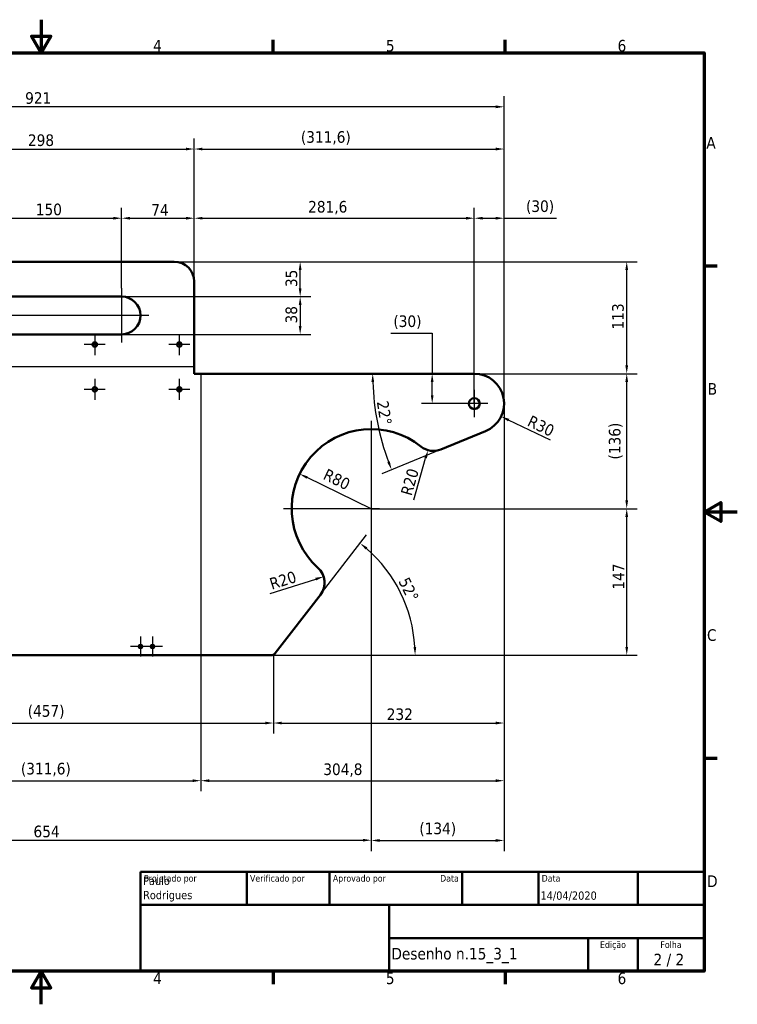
# Model space of a CAD drawing. Header units: millimetres. Extents: x 0 to 1400, y 0 to 990.
# Tile 2 of 2: x 678 to 1400, y 0 to 990. Entities that reach past the tile are written whole.
import ezdxf
from ezdxf.enums import TextEntityAlignment as Align

# ---------------------------------------------------------------- set-up
doc = ezdxf.new("R2010")
doc.units = ezdxf.units.MM
doc.header["$LTSCALE"] = 3.333333
for name, color, linetype, lineweight in [('Borda (ISO)', 7, 'Continuous', 70), ('Dimensão (ISO)', 7, 'Continuous', 25), ('Linha de centro curva (ISO)', 7, 'Continuous', 25), ('Marca de centro (ISO)', 7, 'Continuous', 25), ('Título (ISO)', 7, 'Continuous', 50), ('Visível (ISO)', 7, 'Continuous', 50)]:
    doc.layers.add(name, color=color, linetype=linetype, lineweight=lineweight)
doc.styles.add('Estilo de texto13', font='tahoma.ttf')
doc.styles.add('Estilo de texto14', font='tahoma.ttf')
doc.styles.add('Texto da nota (ISO)', font='tahoma.ttf')
doc.dimstyles.new('Padrão (ISO)', dxfattribs={"dimscale": 3.333333, "dimtxt": 3.5, "dimasz": 2.5, "dimexe": 3.175, "dimexo": 0, "dimgap": 0.762, "dimtad": 1, "dimrnd": 1e-08, "dimzin": 0, "dimtxsty": 'Texto da nota (ISO)', "dimcen": 0.09, "dimdle": 10, "dimclrd": 256, "dimclre": 256, "dimclrt": 256, "dimazin": 0, "dimtfac": 1.001486, "dimtmove": 0, "dimatfit": 3, "dimfxl": 1, "dimtolj": 1, "dimtzin": 0, "dimlwd": -1, "dimlwe": -1, "dimarcsym": 0})

# ---------------------------------------------------------------- blocks, each defined once
blk = doc.blocks.new('Bordas Borda padrão')
at = {"layer": 'Borda (ISO)'}
for p, q in [((280, 287), (280, 290.9)), ((350, 287), (350, 290.9)), ((410, 222.75), (413.9, 222.75)), ((410, 74.25), (413.9, 74.25)), ((280, 10), (280, 6.1)), ((350, 10), (350, 6.1))]:
    blk.add_line(p, q, dxfattribs=at)
at = {"layer": 'Borda (ISO)', "flags": 128}
for points in [[(210, 297), (210, 287), (207.11, 292), (212.89, 292), (210, 287)], [(10, 10), (10, 287), (410, 287), (410, 10), (10, 10)], [(420, 148.5), (410, 148.5), (415, 151.39), (415, 145.61), (410, 148.5)], [(210, 0), (210, 10), (207.11, 5), (212.89, 5), (210, 10)]]:
    blk.add_lwpolyline(points, dxfattribs=at)
at = {"layer": 'Borda (ISO)', "char_height": 3.5, "attachment_point": 7, "style": 'Texto da nota (ISO)'}
for s, insert in [('4', (243.78, 287.4)), ('5', (313.98, 287.33)), ('6', (383.88, 287.33)), ('A', (410.66, 258.13)), ('B', (411.08, 183.88)), ('C', (410.86, 109.56)), ('D', (410.87, 35.38)), ('4', (243.78, 6.1)), ('5', (313.98, 6.03)), ('6', (383.88, 6.03))]:
    blk.add_mtext(s, dxfattribs=dict(at, insert=insert))
blk = doc.blocks.new('Blocos de títulos ISO')
at = {"layer": 'Título (ISO)'}
for p, q in [((270.07, 130), (100.07, 130)), ((100.07, 130), (100.07, 100)), ((132.07, 120), (132.07, 130)), ((157.07, 120), (157.07, 130)), ((197.07, 120), (197.07, 130)), ((220.07, 120), (220.07, 130)), ((250.07, 120), (250.07, 130)), ((270.07, 100), (270.07, 130)), ((100.07, 120), (270.07, 120)), ((175.07, 120), (175.07, 100)), ((270.07, 110), (175.07, 110)), ((235.07, 100), (235.07, 110)), ((250.07, 100), (250.07, 110)), ((100.07, 100), (270.07, 100))]:
    blk.add_line(p, q, dxfattribs=at)
at = {"layer": 'Título (ISO)', "style": 'Estilo de texto14'}
for s, p in [('Projetado por', (101.07, 129)), ('Verificado por', (133.07, 129)), ('Aprovado por', (158.07, 129)), ('Data', (221.07, 129))]:
    blk.add_text(s, height=2, dxfattribs=at).set_placement(p, align=Align.TOP_LEFT)
blk.add_text('Data', height=2, dxfattribs=at).set_placement((196.07, 129), align=Align.TOP_RIGHT)
for s, p in [('Edição', (242.57, 109)), ('Folha', (260.07, 109))]:
    blk.add_text(s, height=2, dxfattribs=at).set_placement(p, align=Align.TOP_CENTER)
at = {"layer": 'Título (ISO)', "style": 'Texto da nota (ISO)'}
blk.add_text('2 / 2 ', height=3.5, dxfattribs=at).set_placement((260.07, 103.5), align=Align.MIDDLE_CENTER)
at = {"layer": 'Título (ISO)'}
for tag, p, height, style in [('AUTOR_001', (100.82, 125.99), 2.5, 'Estilo de texto13'), ('DATA_DE_CRIAÇÃO_001', (220.69, 121.54), 2.5, 'Estilo de texto13'), ('AUTOR_002', (100.82, 121.71), 2.5, 'Estilo de texto13'), ('NÚMERO_DA_PEÇA_001', (175.72, 103.52), 3.5, 'Texto da nota (ISO)')]:
    blk.add_attdef(tag, p, '', height=height, dxfattribs=dict(at, style=style))
at = {"layer": 'Título (ISO)', "style": 'Estilo de texto13'}
blk.add_attdef('DATA_DE_APROVAÇÃO_DA_ENG.', text='', height=2.5, dxfattribs=at).set_placement((196.07, 121), align=Align.BOTTOM_RIGHT)
for tag, p in [('VERIFICADO_POR', (133.07, 121)), ('APROVADO_POR_ENG.', (158.07, 121))]:
    blk.add_attdef(tag, text='', height=2.5, dxfattribs=at).set_placement(p, align=Align.BOTTOM_LEFT)
at = {"layer": 'Título (ISO)', "style": 'Texto da nota (ISO)'}
for tag, p in [('TÍTULO', (222.57, 115)), ('EMPRESA', (137.41, 109.96)), ('NÚMERO_DE_REVISÃO', (242.57, 103.5))]:
    blk.add_attdef(tag, text='', height=3.5, dxfattribs=at).set_placement(p, align=Align.MIDDLE_CENTER)
blk = doc.blocks.new('*D5')
at = {"layer": 'Defpoints', "color": 0, "transparency": 16777216}
for p in [(244.34, 902.41), (244.34, 604.05), (1165.48, 604.05)]:
    blk.add_point(p, dxfattribs=at)
at = {"layer": 'Dimensão (ISO)', "transparency": 16777216}
for p, q in [((244.34, 604.05), (244.34, 913)), ((1165.48, 604.05), (1165.48, 913)), ((1157.15, 902.41), (252.67, 902.41))]:
    blk.add_line(p, q, dxfattribs=at)
for points in [[(252.67, 903.8), (252.67, 901.02), (244.34, 902.41)], [(1157.15, 903.8), (1157.15, 901.02), (1165.48, 902.41)]]:
    blk.add_solid(points, dxfattribs=at)
at = {"layer": 'Dimensão (ISO)', "transparency": 16777216, "insert": (683.93, 917.09), "char_height": 11.667, "attachment_point": 1, "style": 'Texto da nota (ISO)'}
blk.add_mtext('\\A1;921', dxfattribs=at)
blk = doc.blocks.new('*D7')
at = {"layer": 'Defpoints', "color": 0, "transparency": 16777216}
for p in [(853.91, 859.95), (555.91, 726.62), (853.91, 726.62)]:
    blk.add_point(p, dxfattribs=at)
at = {"layer": 'Dimensão (ISO)', "transparency": 16777216}
for p, q in [((555.91, 726.62), (555.91, 870.54)), ((853.91, 726.62), (853.91, 870.54)), ((564.24, 859.95), (845.58, 859.95))]:
    blk.add_line(p, q, dxfattribs=at)
for points in [[(564.24, 861.34), (564.24, 858.56), (555.91, 859.95)], [(845.58, 861.34), (845.58, 858.56), (853.91, 859.95)]]:
    blk.add_solid(points, dxfattribs=at)
at = {"layer": 'Dimensão (ISO)', "transparency": 16777216, "insert": (686.72, 874.69), "char_height": 11.667, "attachment_point": 1, "style": 'Texto da nota (ISO)'}
blk.add_mtext('\\A1;298', dxfattribs=at)
blk = doc.blocks.new('*D8')
at = {"layer": 'Defpoints', "color": 0, "transparency": 16777216}
for p in [(1135.48, 790.38), (853.91, 726.62), (1135.48, 604.05)]:
    blk.add_point(p, dxfattribs=at)
at = {"layer": 'Dimensão (ISO)', "transparency": 16777216}
for p, q in [((853.91, 726.62), (853.91, 800.96)), ((1135.48, 604.05), (1135.48, 800.96)), ((862.24, 790.38), (1127.15, 790.38))]:
    blk.add_line(p, q, dxfattribs=at)
for points in [[(862.24, 791.77), (862.24, 788.99), (853.91, 790.38)], [(1127.15, 791.77), (1127.15, 788.99), (1135.48, 790.38)]]:
    blk.add_solid(points, dxfattribs=at)
at = {"layer": 'Dimensão (ISO)', "transparency": 16777216, "insert": (968.47, 807.75), "char_height": 11.667, "attachment_point": 1, "style": 'Texto da nota (ISO)'}
blk.add_mtext('\\A1;281,6', dxfattribs=at)
blk = doc.blocks.new('*D10')
at = {"layer": 'Defpoints', "color": 0, "transparency": 16777216}
for p in [(1165.48, 859.95), (853.91, 726.62), (1165.48, 604.05)]:
    blk.add_point(p, dxfattribs=at)
at = {"layer": 'Dimensão (ISO)', "transparency": 16777216}
for p, q in [((853.91, 726.62), (853.91, 870.54)), ((1165.48, 604.05), (1165.48, 870.54)), ((862.24, 859.95), (1157.15, 859.95))]:
    blk.add_line(p, q, dxfattribs=at)
for points in [[(862.24, 861.34), (862.24, 858.56), (853.91, 859.95)], [(1157.15, 861.34), (1157.15, 858.56), (1165.48, 859.95)]]:
    blk.add_solid(points, dxfattribs=at)
at = {"layer": 'Dimensão (ISO)', "transparency": 16777216, "insert": (961.18, 877.91), "char_height": 11.6667, "attachment_point": 1, "style": 'Texto da nota (ISO)'}
blk.add_mtext('\\A1;(311,6)', dxfattribs=at)
blk = doc.blocks.new('*D11')
at = {"layer": 'Defpoints', "color": 0, "transparency": 16777216}
for p in [(476.21, 351.56), (933.61, 351.56), (933.61, 282.83)]:
    blk.add_point(p, dxfattribs=at)
at = {"layer": 'Dimensão (ISO)', "transparency": 16777216}
for p, q in [((476.21, 351.56), (476.21, 272.25)), ((933.61, 351.56), (933.61, 272.25)), ((484.54, 282.83), (925.28, 282.83))]:
    blk.add_line(p, q, dxfattribs=at)
for points in [[(484.54, 284.22), (484.54, 281.44), (476.21, 282.83)], [(925.28, 284.22), (925.28, 281.44), (933.61, 282.83)]]:
    blk.add_solid(points, dxfattribs=at)
at = {"layer": 'Dimensão (ISO)', "transparency": 16777216, "insert": (686.47, 300.79), "char_height": 11.667, "attachment_point": 1, "style": 'Texto da nota (ISO)'}
blk.add_mtext('\\A1;(457)', dxfattribs=at)
blk = doc.blocks.new('*D12')
at = {"layer": 'Defpoints', "color": 0, "transparency": 16777216}
for p in [(1069.5, 393.65), (933.86, 351.05), (933.89, 351.05), (935.36, 352.99)]:
    blk.add_point(p, dxfattribs=at)
at = {"layer": 'Dimensão (ISO)', "transparency": 16777216}
for p, q in [((935.36, 352.99), (1027.26, 471.92)), ((933.89, 351.05), (1086.61, 351.05))]:
    blk.add_line(p, q, dxfattribs=at)
blk.add_arc((933.86, 351.05), 142.17, 3.35895, 48.94874, dxfattribs=at)
for points in [[(1026.35, 457.19), (1028.11, 459.33), (1020.79, 463.55)], [(1077.17, 359.42), (1074.4, 359.34), (1076.03, 351.05)]]:
    blk.add_solid(points, dxfattribs=at)
at = {"layer": 'Dimensão (ISO)', "transparency": 16777216, "insert": (1069.52, 430.65), "char_height": 11.667, "attachment_point": 1, "rotation": 296.15384, "style": 'Texto da nota (ISO)'}
blk.add_mtext('\\A1;52°', dxfattribs=at)
blk = doc.blocks.new('*D14')
at = {"layer": 'Defpoints', "color": 0, "transparency": 16777216}
for p in [(1135.48, 634.05), (1287.64, 634.05), (1041.86, 568.78), (1102.01, 557.89)]:
    blk.add_point(p, dxfattribs=at)
at = {"layer": 'Dimensão (ISO)', "transparency": 16777216}
blk.add_line((1102.01, 557.89), (1042.59, 533.51), dxfattribs=at)
blk.add_arc((1287.64, 634.05), 254.29, 181.87772, 200.42996, dxfattribs=at)
for points in [[(1032.09, 625.69), (1034.87, 625.74), (1033.35, 634.05)], [(1050.63, 545.79), (1048.05, 544.78), (1052.38, 537.53)]]:
    blk.add_solid(points, dxfattribs=at)
at = {"layer": 'Dimensão (ISO)', "transparency": 16777216, "insert": (1048.97, 607.61), "char_height": 11.667, "attachment_point": 1, "rotation": 279.11738, "style": 'Texto da nota (ISO)'}
blk.add_mtext('\\A1;22°', dxfattribs=at)
blk = doc.blocks.new('*D16')
at = {"layer": 'Defpoints', "color": 0, "transparency": 16777216}
for p in [(377.9, 489.99), (1031.92, 489.99), (1031.92, 164.99)]:
    blk.add_point(p, dxfattribs=at)
at = {"layer": 'Dimensão (ISO)', "transparency": 16777216}
for p, q in [((377.9, 489.99), (377.9, 154.41)), ((1031.92, 489.99), (1031.92, 154.41)), ((386.23, 164.99), (1023.59, 164.99))]:
    blk.add_line(p, q, dxfattribs=at)
for points in [[(386.23, 166.38), (386.23, 163.61), (377.9, 164.99)], [(1023.59, 166.38), (1023.59, 163.61), (1031.92, 164.99)]]:
    blk.add_solid(points, dxfattribs=at)
at = {"layer": 'Dimensão (ISO)', "transparency": 16777216, "insert": (692.3, 179.66), "char_height": 11.667, "attachment_point": 1, "style": 'Texto da nota (ISO)'}
blk.add_mtext('\\A1;654', dxfattribs=at)
blk = doc.blocks.new('*D18')
at = {"layer": 'Defpoints', "color": 0, "transparency": 16777216}
for p in [(1165.48, 604.05), (1031.92, 489.99), (1165.48, 164.73)]:
    blk.add_point(p, dxfattribs=at)
at = {"layer": 'Dimensão (ISO)', "transparency": 16777216}
for p, q in [((1165.48, 604.05), (1165.48, 154.14)), ((1031.92, 489.99), (1031.92, 154.14)), ((1040.25, 164.73), (1157.15, 164.73))]:
    blk.add_line(p, q, dxfattribs=at)
for points in [[(1040.25, 166.11), (1040.25, 163.34), (1031.92, 164.73)], [(1157.15, 166.11), (1157.15, 163.34), (1165.48, 164.73)]]:
    blk.add_solid(points, dxfattribs=at)
at = {"layer": 'Dimensão (ISO)', "transparency": 16777216, "insert": (1080.26, 182.69), "char_height": 11.667, "attachment_point": 1, "style": 'Texto da nota (ISO)'}
blk.add_mtext('\\A1;(134)', dxfattribs=at)
blk = doc.blocks.new('*D19')
at = {"layer": 'Defpoints', "color": 0, "transparency": 16777216}
for p in [(1040.25, 498.33), (1288.81, 498.33), (931.41, 351.05)]:
    blk.add_point(p, dxfattribs=at)
at = {"layer": 'Dimensão (ISO)', "transparency": 16777216}
for p, q in [((1040.25, 498.33), (1299.4, 498.33)), ((1288.81, 359.38), (1288.81, 489.99)), ((931.41, 351.05), (1299.4, 351.05))]:
    blk.add_line(p, q, dxfattribs=at)
for points in [[(1287.43, 489.99), (1290.2, 489.99), (1288.81, 498.33)], [(1287.43, 359.38), (1290.2, 359.38), (1288.81, 351.05)]]:
    blk.add_solid(points, dxfattribs=at)
at = {"layer": 'Dimensão (ISO)', "transparency": 16777216, "insert": (1274.57, 416.94), "char_height": 11.667, "attachment_point": 1, "rotation": 90, "style": 'Texto da nota (ISO)'}
blk.add_mtext('\\A1;147', dxfattribs=at)
blk = doc.blocks.new('*D21')
at = {"layer": 'Defpoints', "color": 0, "transparency": 16777216}
for p in [(959.96, 533.28), (1031.92, 498.33)]:
    blk.add_point(p, dxfattribs=at)
at = {"layer": 'Dimensão (ISO)', "transparency": 16777216}
blk.add_line((1031.92, 498.33), (967.45, 529.64), dxfattribs=at)
blk.add_solid([(968.06, 530.89), (966.85, 528.39), (959.96, 533.28)], dxfattribs=at)
at = {"layer": 'Dimensão (ISO)', "transparency": 16777216, "insert": (987.66, 539.03), "char_height": 11.667, "attachment_point": 1, "rotation": 334.09354, "style": 'Texto da nota (ISO)'}
blk.add_mtext('\\A1;R80', dxfattribs=at)
blk = doc.blocks.new('*D24')
at = {"layer": 'Defpoints', "color": 0, "transparency": 16777216}
for p in [(780.91, 790.38), (630.19, 719.95), (780.91, 719.95)]:
    blk.add_point(p, dxfattribs=at)
at = {"layer": 'Dimensão (ISO)', "transparency": 16777216}
for p, q in [((630.19, 719.95), (630.19, 800.96)), ((780.91, 719.95), (780.91, 800.96)), ((638.52, 790.38), (772.58, 790.38))]:
    blk.add_line(p, q, dxfattribs=at)
for points in [[(638.52, 791.77), (638.52, 788.99), (630.19, 790.38)], [(772.58, 791.77), (772.58, 788.99), (780.91, 790.38)]]:
    blk.add_solid(points, dxfattribs=at)
at = {"layer": 'Dimensão (ISO)', "transparency": 16777216, "insert": (690.23, 805.06), "char_height": 11.6667, "attachment_point": 1, "style": 'Texto da nota (ISO)'}
blk.add_mtext('\\A1; \\fTahoma|b0|i0;\\H11.6667;150', dxfattribs=at)
blk = doc.blocks.new('*D25')
at = {"layer": 'Defpoints', "color": 0, "transparency": 16777216}
for p in [(853.91, 790.38), (853.91, 726.62), (780.91, 719.95)]:
    blk.add_point(p, dxfattribs=at)
at = {"layer": 'Dimensão (ISO)', "transparency": 16777216}
for p, q in [((780.91, 719.95), (780.91, 800.96)), ((853.91, 726.62), (853.91, 800.96)), ((789.24, 790.38), (845.58, 790.38))]:
    blk.add_line(p, q, dxfattribs=at)
for points in [[(789.24, 791.77), (789.24, 788.99), (780.91, 790.38)], [(845.58, 791.77), (845.58, 788.99), (853.91, 790.38)]]:
    blk.add_solid(points, dxfattribs=at)
at = {"layer": 'Dimensão (ISO)', "transparency": 16777216, "insert": (806.34, 804.58), "char_height": 11.6667, "attachment_point": 1, "style": 'Texto da nota (ISO)'}
blk.add_mtext('\\A1; \\fTahoma|b0|i0;\\H11.6667;74', dxfattribs=at)
blk = doc.blocks.new('*D26')
at = {"layer": 'Defpoints', "color": 0, "transparency": 16777216}
for p in [(833.91, 746.62), (1288.81, 746.62), (1135.48, 634.05)]:
    blk.add_point(p, dxfattribs=at)
at = {"layer": 'Dimensão (ISO)', "transparency": 16777216}
for p, q in [((833.91, 746.62), (1299.4, 746.62)), ((1288.81, 642.38), (1288.81, 738.29)), ((1135.48, 634.05), (1299.4, 634.05))]:
    blk.add_line(p, q, dxfattribs=at)
for points in [[(1287.43, 738.29), (1290.2, 738.29), (1288.81, 746.62)], [(1287.43, 642.38), (1290.2, 642.38), (1288.81, 634.05)]]:
    blk.add_solid(points, dxfattribs=at)
at = {"layer": 'Dimensão (ISO)', "transparency": 16777216, "insert": (1274.12, 678.53), "char_height": 11.667, "attachment_point": 1, "rotation": 90, "style": 'Texto da nota (ISO)'}
blk.add_mtext('\\A1;113', dxfattribs=at)
blk = doc.blocks.new('*D27')
at = {"layer": 'Defpoints', "color": 0, "transparency": 16777216}
for p in [(833.91, 746.62), (960.45, 746.62), (780.91, 711.62)]:
    blk.add_point(p, dxfattribs=at)
at = {"layer": 'Dimensão (ISO)', "transparency": 16777216}
for p, q in [((833.91, 746.62), (971.03, 746.62)), ((960.45, 719.95), (960.45, 738.29)), ((780.91, 711.62), (971.03, 711.62))]:
    blk.add_line(p, q, dxfattribs=at)
for points in [[(959.06, 738.29), (961.83, 738.29), (960.45, 746.62)], [(959.06, 719.95), (961.83, 719.95), (960.45, 711.62)]]:
    blk.add_solid(points, dxfattribs=at)
at = {"layer": 'Dimensão (ISO)', "transparency": 16777216, "insert": (945.75, 721.16), "char_height": 11.667, "attachment_point": 1, "rotation": 90, "style": 'Texto da nota (ISO)'}
blk.add_mtext('\\A1;35', dxfattribs=at)
blk = doc.blocks.new('*D28')
at = {"layer": 'Defpoints', "color": 0, "transparency": 16777216}
for p in [(780.91, 711.62), (780.91, 673.62), (960.45, 673.62)]:
    blk.add_point(p, dxfattribs=at)
at = {"layer": 'Dimensão (ISO)', "transparency": 16777216}
for p, q in [((780.91, 711.62), (971.03, 711.62)), ((960.45, 703.29), (960.45, 681.95)), ((780.91, 673.62), (971.03, 673.62))]:
    blk.add_line(p, q, dxfattribs=at)
for points in [[(959.06, 703.29), (961.83, 703.29), (960.45, 711.62)], [(959.06, 681.95), (961.83, 681.95), (960.45, 673.62)]]:
    blk.add_solid(points, dxfattribs=at)
at = {"layer": 'Dimensão (ISO)', "transparency": 16777216, "insert": (945.71, 684.53), "char_height": 11.667, "attachment_point": 1, "rotation": 90, "style": 'Texto da nota (ISO)'}
blk.add_mtext('\\A1;38', dxfattribs=at)
blk = doc.blocks.new('*D29')
at = {"layer": 'Defpoints', "color": 0, "transparency": 16777216}
for p in [(1135.48, 790.38), (1135.48, 617.88), (1165.48, 604.05)]:
    blk.add_point(p, dxfattribs=at)
at = {"layer": 'Dimensão (ISO)', "transparency": 16777216}
for p, q in [((1135.48, 617.88), (1135.48, 800.96)), ((1165.48, 604.05), (1165.48, 800.96)), ((1143.81, 790.38), (1157.15, 790.38)), ((1165.48, 790.38), (1218.2, 790.38))]:
    blk.add_line(p, q, dxfattribs=at)
for points in [[(1143.81, 791.77), (1143.81, 788.99), (1135.48, 790.38)], [(1157.15, 791.77), (1157.15, 788.99), (1165.48, 790.38)]]:
    blk.add_solid(points, dxfattribs=at)
at = {"layer": 'Dimensão (ISO)', "transparency": 16777216, "insert": (1187.54, 808.34), "char_height": 11.667, "attachment_point": 1, "style": 'Texto da nota (ISO)'}
blk.add_mtext('\\A1;(30)', dxfattribs=at)
blk = doc.blocks.new('*D35')
at = {"layer": 'Defpoints', "color": 0, "transparency": 16777216}
for p in [(549.12, 351.05), (860.7, 351.05), (860.7, 224.84)]:
    blk.add_point(p, dxfattribs=at)
at = {"layer": 'Dimensão (ISO)', "transparency": 16777216}
for p, q in [((549.12, 351.05), (549.12, 214.26)), ((860.7, 351.05), (860.7, 214.26)), ((557.46, 224.84), (852.36, 224.84))]:
    blk.add_line(p, q, dxfattribs=at)
for points in [[(557.46, 226.23), (557.46, 223.45), (549.12, 224.84)], [(852.36, 226.23), (852.36, 223.45), (860.7, 224.84)]]:
    blk.add_solid(points, dxfattribs=at)
at = {"layer": 'Dimensão (ISO)', "transparency": 16777216, "insert": (679.66, 242.8), "char_height": 11.6667, "attachment_point": 1, "style": 'Texto da nota (ISO)'}
blk.add_mtext('\\A1;(311,6)', dxfattribs=at)
blk = doc.blocks.new('*D36')
at = {"layer": 'Defpoints', "color": 0, "transparency": 16777216}
for p in [(1165.48, 604.05), (860.7, 351.05), (1165.48, 224.84)]:
    blk.add_point(p, dxfattribs=at)
at = {"layer": 'Dimensão (ISO)', "transparency": 16777216}
for p, q in [((1165.48, 604.05), (1165.48, 214.26)), ((860.7, 351.05), (860.7, 214.26)), ((869.03, 224.84), (1157.15, 224.84))]:
    blk.add_line(p, q, dxfattribs=at)
for points in [[(869.03, 226.23), (869.03, 223.45), (860.7, 224.84)], [(1157.15, 226.23), (1157.15, 223.45), (1165.48, 224.84)]]:
    blk.add_solid(points, dxfattribs=at)
at = {"layer": 'Dimensão (ISO)', "transparency": 16777216, "insert": (983.7, 242.21), "char_height": 11.667, "attachment_point": 1, "style": 'Texto da nota (ISO)'}
blk.add_mtext('\\A1;304,8', dxfattribs=at)
blk = doc.blocks.new('*D37')
at = {"layer": 'Defpoints', "color": 0, "transparency": 16777216}
for p in [(1165.48, 604.05), (933.61, 351.56), (1165.48, 282.83)]:
    blk.add_point(p, dxfattribs=at)
at = {"layer": 'Dimensão (ISO)', "transparency": 16777216}
for p, q in [((1165.48, 604.05), (1165.48, 272.25)), ((933.61, 351.56), (933.61, 272.25)), ((941.94, 282.83), (1157.15, 282.83))]:
    blk.add_line(p, q, dxfattribs=at)
for points in [[(941.94, 284.22), (941.94, 281.44), (933.61, 282.83)], [(1157.15, 284.22), (1157.15, 281.44), (1165.48, 282.83)]]:
    blk.add_solid(points, dxfattribs=at)
at = {"layer": 'Dimensão (ISO)', "transparency": 16777216, "insert": (1047.5, 297.52), "char_height": 11.667, "attachment_point": 1, "style": 'Texto da nota (ISO)'}
blk.add_mtext('\\A1;232', dxfattribs=at)
blk = doc.blocks.new('*D39')
at = {"layer": 'Defpoints', "color": 0, "transparency": 16777216}
for p in [(1135.48, 634.05), (1288.81, 634.05), (1031.92, 498.33)]:
    blk.add_point(p, dxfattribs=at)
at = {"layer": 'Dimensão (ISO)', "transparency": 16777216}
for p, q in [((1135.48, 634.05), (1299.4, 634.05)), ((1288.81, 506.66), (1288.81, 625.72)), ((1031.92, 498.33), (1299.4, 498.33))]:
    blk.add_line(p, q, dxfattribs=at)
for points in [[(1287.43, 625.72), (1290.2, 625.72), (1288.81, 634.05)], [(1287.43, 506.66), (1290.2, 506.66), (1288.81, 498.33)]]:
    blk.add_solid(points, dxfattribs=at)
at = {"layer": 'Dimensão (ISO)', "transparency": 16777216, "insert": (1270.86, 547.75), "char_height": 11.667, "attachment_point": 1, "rotation": 90, "style": 'Texto da nota (ISO)'}
blk.add_mtext('\\A1;(136)', dxfattribs=at)
blk = doc.blocks.new('*D41')
at = {"layer": 'Defpoints', "color": 0, "transparency": 16777216}
for p in [(1135.48, 604.05), (1162.52, 591.05)]:
    blk.add_point(p, dxfattribs=at)
at = {"layer": 'Dimensão (ISO)', "transparency": 16777216}
blk.add_line((1212.01, 567.26), (1170.03, 587.44), dxfattribs=at)
blk.add_solid([(1170.63, 588.69), (1169.43, 586.19), (1162.52, 591.05)], dxfattribs=at)
at = {"layer": 'Dimensão (ISO)', "transparency": 16777216, "insert": (1192.97, 592.71), "char_height": 11.667, "attachment_point": 1, "rotation": 334.32612, "style": 'Texto da nota (ISO)'}
blk.add_mtext('\\A1;R30', dxfattribs=at)
blk = doc.blocks.new('*D43')
at = {"layer": 'Defpoints', "color": 0, "transparency": 16777216}
for p in [(1093.19, 634.05), (1093.19, 634.05), (1121.65, 604.05)]:
    blk.add_point(p, dxfattribs=at)
at = {"layer": 'Dimensão (ISO)', "transparency": 16777216}
for p, q in [((1051.66, 674.74), (1093.19, 674.74)), ((1093.19, 674.74), (1093.19, 634.05)), ((1093.19, 612.38), (1093.19, 625.72)), ((1121.65, 604.05), (1082.6, 604.05))]:
    blk.add_line(p, q, dxfattribs=at)
for points in [[(1091.8, 625.72), (1094.58, 625.72), (1093.19, 634.05)], [(1091.8, 612.38), (1094.58, 612.38), (1093.19, 604.05)]]:
    blk.add_solid(points, dxfattribs=at)
at = {"layer": 'Dimensão (ISO)', "transparency": 16777216, "insert": (1054.2, 692.7), "char_height": 11.667, "attachment_point": 1, "style": 'Texto da nota (ISO)'}
blk.add_mtext('\\A1;(30)', dxfattribs=at)
blk = doc.blocks.new('*D45')
at = {"layer": 'Defpoints', "color": 0, "transparency": 16777216}
for p in [(1094.42, 576.39), (1088.93, 557.16)]:
    blk.add_point(p, dxfattribs=at)
at = {"layer": 'Dimensão (ISO)', "transparency": 16777216}
blk.add_line((1074.71, 507.34), (1086.64, 549.15), dxfattribs=at)
blk.add_solid([(1085.31, 549.53), (1087.98, 548.76), (1088.93, 557.16)], dxfattribs=at)
at = {"layer": 'Dimensão (ISO)', "transparency": 16777216, "insert": (1061.28, 513.81), "char_height": 11.667, "attachment_point": 1, "rotation": 74.07326, "style": 'Texto da nota (ISO)'}
blk.add_mtext('\\A1;R20', dxfattribs=at)
blk = doc.blocks.new('*D46')
at = {"layer": 'Defpoints', "color": 0, "transparency": 16777216}
for p in [(984.06, 430.05), (964.98, 424.04)]:
    blk.add_point(p, dxfattribs=at)
at = {"layer": 'Dimensão (ISO)', "transparency": 16777216}
blk.add_line((930.44, 413.15), (976.11, 427.54), dxfattribs=at)
blk.add_solid([(975.69, 428.87), (976.53, 426.22), (984.06, 430.05)], dxfattribs=at)
at = {"layer": 'Dimensão (ISO)', "transparency": 16777216, "insert": (928.44, 427.92), "char_height": 11.667, "attachment_point": 1, "rotation": 17.49372, "style": 'Texto da nota (ISO)'}
blk.add_mtext('\\A1;R20', dxfattribs=at)

msp = doc.modelspace()

# ---------------------------------------------------------------- linework, layer by layer
at = {"layer": 'Dimensão (ISO)'}
msp.add_line((931.406, 351.049), (933.862, 351.049), dxfattribs=at)
at = {"layer": 'Linha de centro curva (ISO)'}
for p, q in [((853.91, 640.835), (555.91, 640.835)), ((860.696, 634.049), (860.696, 351.049))]:
    msp.add_line(p, q, dxfattribs=at)
at = {"layer": 'Marca de centro (ISO)', "linetype": 'Continuous'}
for p, q in [((780.91, 719.954), (780.91, 665.287)), ((779.637, 692.62), (602.856, 692.62)), ((808.243, 692.62), (764.243, 692.62)), ((753.91, 673.954), (753.91, 652.787)), ((838.91, 673.954), (838.91, 652.787)), ((764.493, 663.37), (743.326, 663.37)), ((849.493, 663.37), (828.326, 663.37)), ((753.91, 628.882), (753.91, 607.715)), ((838.91, 628.882), (838.91, 607.715)), ((764.493, 618.299), (743.326, 618.299)), ((849.493, 618.299), (828.326, 618.299)), ((1135.481, 617.882), (1135.481, 590.215)), ((1149.315, 604.049), (1121.648, 604.049)), ((1031.919, 586.661), (1031.919, 489.994)), ((1040.252, 498.328), (943.586, 498.328)), ((799.91, 369.817), (799.91, 349.65)), ((811.91, 369.817), (811.91, 349.65)), ((809.993, 359.734), (789.826, 359.734)), ((821.993, 359.734), (801.826, 359.734))]:
    msp.add_line(p, q, dxfattribs=at)
at = {"layer": 'Visível (ISO)'}
for p, q in [((833.91, 746.62), (575.91, 746.62)), ((853.91, 726.62), (853.91, 634.049)), ((630.19, 711.62), (780.91, 711.62)), ((780.91, 673.62), (630.19, 673.62)), ((1135.481, 634.049), (853.91, 634.049)), ((1102.009, 557.889), (1146.869, 576.294)), ((935.363, 352.992), (980.808, 411.807)), ((478.413, 351.049), (931.406, 351.049))]:
    msp.add_line(p, q, dxfattribs=at)
for centre, radius in [((753.91, 663.37), 2.25), ((838.91, 663.37), 2.25), ((753.91, 618.299), 2.25), ((838.91, 618.299), 2.25), ((1135.481, 604.049), 5.5), ((799.91, 359.734), 1.75), ((811.91, 359.734), 1.75)]:
    msp.add_circle(centre, radius, dxfattribs=at)
for centre, radius, start, end in [((833.91, 726.62), 20, 0, 90), ((780.91, 692.62), 19, 270, 90), ((1135.481, 604.049), 30, 292.307686, 90), ((1031.919, 498.328), 80, 51.319186, 227.981157), ((1094.417, 576.392), 20, 231.319186, 292.307686), ((964.982, 424.035), 20, 322.307686, 47.981157), ((931.406, 356.049), 5, 270, 322.307686)]:
    msp.add_arc(centre, radius, start, end, dxfattribs=at)

# ---------------------------------------------------------------- block references
at = {"xscale": 3.333333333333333, "yscale": 3.333333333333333, "zscale": 3.333333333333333}
msp.add_blockref('Bordas Borda padrão', (0, 0), dxfattribs=at)
msp.add_blockref('Blocos de títulos ISO', (466.429, -300), dxfattribs=at).add_auto_attribs({'NÚMERO_DA_PEÇA_001': 'Desenho n.15_3_1', 'AUTOR_001': 'Paulo', 'DATA_DE_CRIAÇÃO_001': '14/04/2020', 'AUTOR_002': 'Rodrigues'})

# ---------------------------------------------------------------- dimensions: what is measured, and where the dimension line sits
at = {"layer": 'Dimensão (ISO)'}
for base, p1, p2, angle, override, picture, middle in [((244.338, 902.413), (1165.481, 604.049), (244.338, 604.049), 180, {"dimgap": 0.762, "dimdec": 0, "dimtol": 0, "dimlim": 0, "dimtp": 0, "dimtm": 0, "dimtdec": 2, "dimtofl": 0, "dimatfit": 1}, '*D5', (696.16, 902.413)), ((853.91, 859.954), (555.91, 726.62), (853.91, 726.62), 180, {"dimgap": 0.762, "dimdec": 0, "dimtol": 0, "dimlim": 0, "dimtp": 0, "dimtm": 0, "dimtdec": 2, "dimtofl": 0, "dimatfit": 1}, '*D7', (699.138, 859.954)), ((1135.481, 790.378), (853.91, 726.62), (1135.481, 604.049), 180, {"dimgap": 0.762, "dimdec": 1, "dimtol": 0, "dimlim": 0, "dimtp": 0, "dimtm": 0, "dimtdec": 2, "dimtofl": 0, "dimatfit": 1}, '*D8', (987.733, 790.378)), ((960.446, 746.62), (780.91, 711.62), (833.91, 746.62), 270, {"dimgap": 0.762, "dimdec": 0, "dimtol": 0, "dimlim": 0, "dimtp": 0, "dimtm": 0, "dimtdec": 2, "dimtofl": 0, "dimatfit": 1}, '*D27', (960.446, 729.12)), ((1288.815, 746.62), (1135.481, 634.049), (833.91, 746.62), 90, {"dimgap": 0.762, "dimdec": 0, "dimtol": 0, "dimlim": 0, "dimtp": 0, "dimtm": 0, "dimtdec": 2, "dimtofl": 0, "dimatfit": 1}, '*D26', (1288.815, 690.335)), ((960.446, 673.62), (780.91, 711.62), (780.91, 673.62), 270, {"dimgap": 0.762, "dimdec": 0, "dimtol": 0, "dimlim": 0, "dimtp": 0, "dimtm": 0, "dimtdec": 2, "dimtofl": 0, "dimatfit": 1}, '*D28', (960.446, 692.62)), ((1165.481, 224.839), (860.696, 351.049), (1165.481, 604.049), 180, {"dimgap": 0.762, "dimdec": 1, "dimtol": 0, "dimlim": 0, "dimtp": 0, "dimtm": 0, "dimtdec": 2, "dimtofl": 0, "dimatfit": 1}, '*D36', (1002.98, 224.839)), ((1165.481, 282.829), (933.61, 351.561), (1165.481, 604.049), 180, {"dimgap": 0.762, "dimdec": 0, "dimtol": 0, "dimlim": 0, "dimtp": 0, "dimtm": 0, "dimtdec": 2, "dimtofl": 0, "dimatfit": 1}, '*D37', (1059.859, 282.829)), ((1288.815, 498.328), (931.406, 351.049), (1040.252, 498.328), 270, {"dimgap": 0.762, "dimdec": 0, "dimtol": 0, "dimlim": 0, "dimtp": 0, "dimtm": 0, "dimtdec": 2, "dimtofl": 0, "dimatfit": 1}, '*D19', (1288.815, 428.908)), ((1031.919, 164.994), (377.9, 489.994), (1031.919, 489.994), 180, {"dimgap": 0.762, "dimdec": 0, "dimtol": 0, "dimlim": 0, "dimtp": 0, "dimtm": 0, "dimtdec": 2, "dimtofl": 0, "dimatfit": 1}, '*D16', (704.91, 164.994))]:
    dim = msp.add_linear_dim(base=base, p1=p1, p2=p2, angle=angle, dimstyle='Padrão (ISO)', override=override, dxfattribs=at)
    dim.commit()
    dim.dimension.update_dxf_attribs({"geometry": picture, "text_midpoint": middle, "dimtype": 160})
for base, p1, p2, angle, text, override, picture, middle in [((1165.481, 859.954), (853.91, 726.62), (1165.481, 604.049), 180, '(<>)', {"dimgap": 0.762, "dimdec": 1, "dimtol": 0, "dimlim": 0, "dimtp": 0, "dimtm": 0, "dimtdec": 2, "dimtofl": 0, "dimatfit": 1}, '*D10', (986.429, 859.954)), ((780.91, 790.378), (630.19, 719.954), (780.91, 719.954), 180, ' \\fTahoma|b0|i0;\\H11.6667;150', {"dimgap": 0.762, "dimdec": 0, "dimtol": 0, "dimlim": 0, "dimtp": 0, "dimtm": 0, "dimtdec": 2, "dimtofl": 0, "dimatfit": 1}, '*D24', (705.55, 790.378)), ((853.91, 790.378), (780.91, 719.954), (853.91, 726.62), 180, ' \\fTahoma|b0|i0;\\H11.6667;74', {"dimgap": 0.762, "dimdec": 0, "dimtol": 0, "dimlim": 0, "dimtp": 0, "dimtm": 0, "dimtdec": 2, "dimtofl": 0, "dimatfit": 1}, '*D25', (817.41, 790.378)), ((1135.481, 790.378), (1165.481, 604.049), (1135.481, 617.882), 180, '(<>)', {"dimgap": 0.762, "dimdec": 0, "dimtol": 0, "dimlim": 0, "dimtp": 0, "dimtm": 0, "dimtdec": 2, "dimtofl": 0, "dimatfit": 2}, '*D29', (1201.6, 790.378)), ((1093.188, 634.049), (1121.648, 604.049), (1093.188, 634.049), 90, '(<>)', {"dimgap": 0.762, "dimtih": 1, "dimtoh": 1, "dimdec": 0, "dimse2": 1, "dimtol": 0, "dimlim": 0, "dimtp": 0, "dimtm": 0, "dimtdec": 2, "dimtofl": 0, "dimtmove": 1, "dimatfit": 2}, '*D43', (1092.216, 674.737)), ((1288.815, 634.049), (1031.919, 498.328), (1135.481, 634.049), 90, '(<>)', {"dimgap": 0.762, "dimdec": 0, "dimtol": 0, "dimlim": 0, "dimtp": 0, "dimtm": 0, "dimtdec": 2, "dimtofl": 0, "dimatfit": 1}, '*D39', (1288.815, 566.188)), ((1165.481, 164.726), (1031.919, 489.994), (1165.481, 604.049), 180, '(<>)', {"dimgap": 0.762, "dimdec": 0, "dimtol": 0, "dimlim": 0, "dimtp": 0, "dimtm": 0, "dimtdec": 2, "dimtofl": 0, "dimatfit": 1}, '*D18', (1098.7, 164.726)), ((933.61, 282.829), (476.209, 351.561), (933.61, 351.561), 180, '(<>)', {"dimgap": 0.762, "dimdec": 0, "dimtol": 0, "dimlim": 0, "dimtp": 0, "dimtm": 0, "dimtdec": 2, "dimtofl": 0, "dimatfit": 1}, '*D11', (704.91, 282.829))]:
    dim = msp.add_linear_dim(base=base, p1=p1, p2=p2, angle=angle, text=text, dimstyle='Padrão (ISO)', override=override, dxfattribs=at)
    dim.commit()
    dim.dimension.update_dxf_attribs({"geometry": picture, "text_midpoint": middle, "dimtype": 160})
for base, center, p1, p2, override, picture, middle in [((1041.864, 568.784), (1287.636, 634.049), (1135.481, 634.049), (1102.009, 557.889), {"dimgap": 0.762, "dimse1": 1, "dimadec": 0, "dimtol": 0, "dimlim": 0, "dimtp": 0, "dimtm": 0, "dimtdec": 2}, '*D14', (1036.559, 593.755)), ((1069.497, 393.648), (933.862, 351.049), (933.895, 351.049), (935.363, 352.992), {"dimgap": 0.762, "dimadec": 0, "dimtol": 0, "dimlim": 0, "dimtp": 0, "dimtm": 0, "dimtdec": 2}, '*D12', (1061.473, 413.714))]:
    dim = msp.add_angular_dim_3p(base=base, center=center, p1=p1, p2=p2, dimstyle='Padrão (ISO)', override=override, dxfattribs=at)
    dim.commit()
    dim.dimension.update_dxf_attribs({"geometry": picture, "text_midpoint": middle, "dimtype": 165})
for center, mpoint, override, picture, middle in [((1135.481, 604.049), (1162.52, 591.051), {"dimgap": 0.762, "dimdec": 0, "dimlfac": 1, "dimcen": 0, "dimtol": 0, "dimlim": 0, "dimtp": 0, "dimtm": 0, "dimtdec": 2, "dimtofl": 0}, '*D41', (1198.163, 573.918)), ((1094.417, 576.392), (1088.929, 557.159), {"dimgap": 0.762, "dimdec": 0, "dimlfac": 1, "dimcen": 0, "dimtol": 0, "dimlim": 0, "dimtp": 0, "dimtm": 0, "dimtdec": 2, "dimtofl": 0}, '*D45', (1078.927, 522.11)), ((1031.919, 498.328), (959.958, 533.28), {"dimgap": 0.762, "dimdec": 0, "dimlfac": 1, "dimcen": 0, "dimdle": 0, "dimtol": 0, "dimlim": 0, "dimtp": 0, "dimtm": 0, "dimtdec": 2, "dimtofl": 0, "dimtmove": 2}, '*D21', (996.526, 527.946)), ((964.982, 424.035), (984.057, 430.047), {"dimgap": 0.762, "dimdec": 0, "dimlfac": 1, "dimcen": 0, "dimtol": 0, "dimlim": 0, "dimtp": 0, "dimtm": 0, "dimtdec": 2, "dimtofl": 0}, '*D46', (945.088, 417.765))]:
    dim = msp.add_radius_dim(center=center, mpoint=mpoint, dimstyle='Padrão (ISO)', override=override, dxfattribs=at)
    dim.commit()
    dim.dimension.update_dxf_attribs({"geometry": picture, "text_midpoint": middle, "dimtype": 164})
dim = msp.add_linear_dim(base=(860.696, 224.839), p1=(549.124, 351.049), p2=(860.696, 351.049), text='(<>)', dimstyle='Padrão (ISO)', override={"dimgap": 0.762, "dimdec": 1, "dimtol": 0, "dimlim": 0, "dimtp": 0, "dimtm": 0, "dimtdec": 2, "dimtofl": 0, "dimatfit": 1}, dxfattribs=at)
dim.commit()
dim.dimension.update_dxf_attribs({"geometry": '*D35', "text_midpoint": (704.91, 224.839), "dimtype": 160})

doc.saveas('drawing.dxf')
